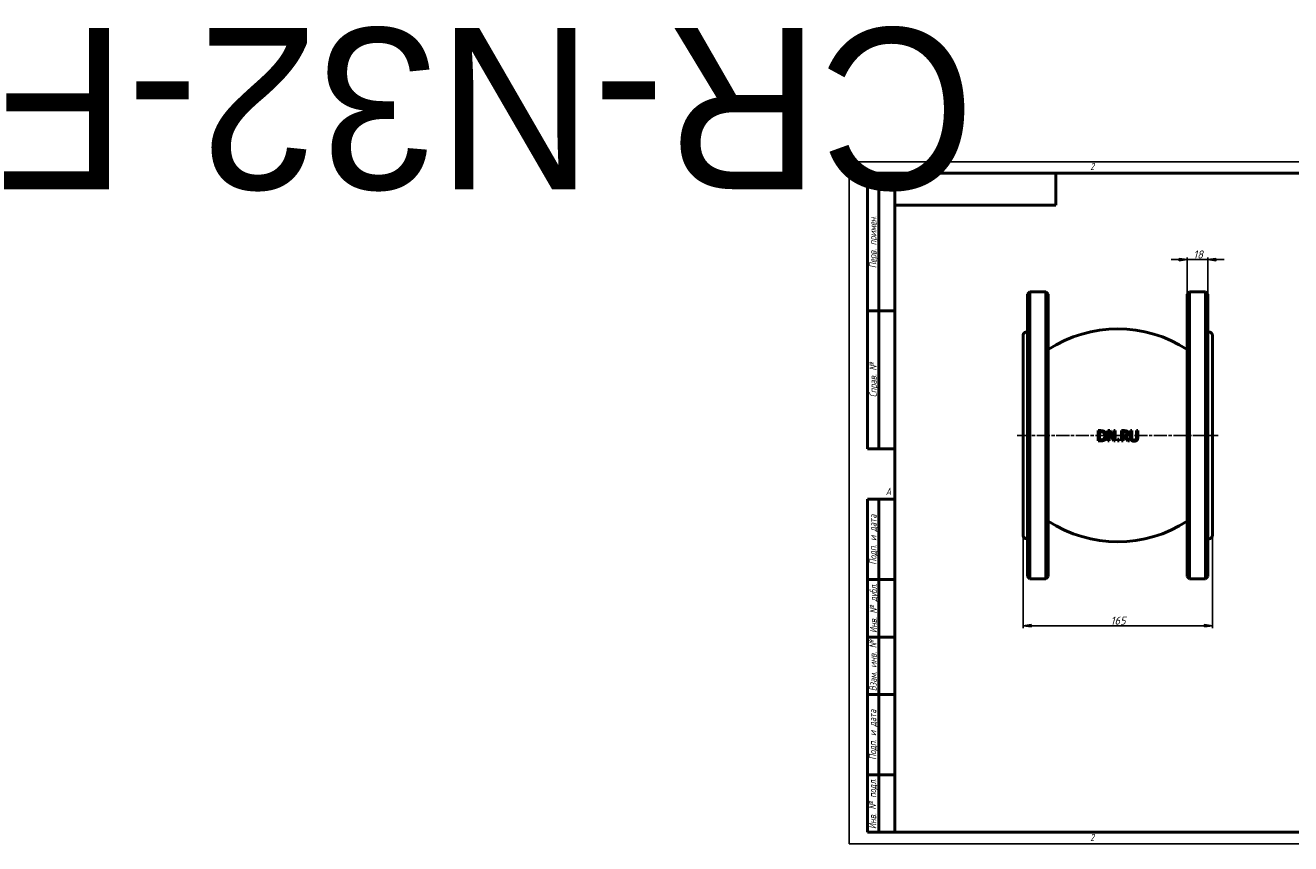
# Model space of a CAD drawing. Header units: millimetres. Extents: x -717 to 4891, y -139 to 713.
# Tile 1 of 4: x -717 to 385, y 0 to 713. Entities that reach past the tile are written whole.
import ezdxf
from ezdxf.enums import TextEntityAlignment as Align

# ---------------------------------------------------------------- set-up
doc = ezdxf.new("R2018")
doc.units = ezdxf.units.MM
doc.header["$LTSCALE"] = 2
doc.linetypes.add('CHAIN', pattern=[0.7087, 0.4724, -0.0591, 0.1181, -0.0591])
for name, color, linetype, lineweight in [('Видимый контур (ГОСТ)', 7, 'Continuous', 50), ('Кромка (ГОСТ)', 7, 'Continuous', 50), ('Обозначение (ГОСТ)', 7, 'Continuous', 25), ('Осевая линия (ГОСТ)', 7, 'Continuous', 25), ('Размер (ГОСТ)', 7, 'Continuous', 25), ('Эскизная геометрия (ГОСТ)', 7, 'Continuous', 50)]:
    doc.layers.add(name, color=color, linetype=linetype, lineweight=lineweight)
doc.styles.add('Альтернативный текст (ГОСТ)', font='arial.ttf', dxfattribs={"width": 0.8})
doc.styles.add('Обычный текст (ГОСТ)', font='GOST Common Italic.ttf')
doc.dimstyles.new('Обычный (ГОСТ)', dxfattribs={"dimscale": 2, "dimtxt": 3.5, "dimasz": 3.5, "dimexe": 1, "dimexo": 0, "dimgap": 0.5, "dimtad": 1, "dimrnd": 1e-08, "dimtxsty": 'Обычный текст (ГОСТ)', "dimblk": 'Filled-1', "dimcen": 0.09, "dimdle": 15, "dimclrd": 256, "dimclre": 256, "dimclrt": 256, "dimazin": 2, "dimtfac": 0.714286, "dimtdec": 3, "dimtmove": 0, "dimatfit": 3, "dimfxl": 1, "dimtolj": 1, "dimlwd": 25, "dimlwe": 25, "dimarcsym": 0})

# ---------------------------------------------------------------- blocks, each defined once
blk = doc.blocks.new('Рамки ГОСТ - Рамка')
at = {"layer": 'Кромка (ГОСТ)', "lineweight": 25}
for p, q in [((0, 0), (0, 297)), ((0, 297), (420, 297)), ((420, 297), (420, 0)), ((420, 0), (0, 0))]:
    blk.add_line(p, q, dxfattribs=at)
at = {"layer": 'Кромка (ГОСТ)'}
for p, q in [((415, 292), (20, 292)), ((20, 292), (20, 5)), ((210, 292), (210, 297)), ((415, 5), (415, 292)), ((20, 5), (415, 5)), ((210, 5), (210, 0))]:
    blk.add_line(p, q, dxfattribs=at)
at = {"layer": 'Кромка (ГОСТ)', "char_height": 3.17, "attachment_point": 1, "style": 'Альтернативный текст (ГОСТ)'}
for s, insert, width in [('\\fGOST Common|b0|i1;{\\H3.1700;2}', (105, 296.5), 5.2328), ('\\fGOST Common|b0|i1;{\\H3.1700;1}', (315.02, 296.44), 5.2327), ('\\fGOST Common|b0|i1;{\\H3.1700;A}', (16, 155), 5.1335), ('\\fGOST Common|b0|i1;{\\H3.1700;A}', (416, 148.5), 5.0704), ('\\fGOST Common|b0|i1;{\\H3.1700;2}', (104.99, 4.3), 5.2328), ('\\fGOST Common|b0|i1;{\\H3.1700;1}', (315, 4.14), 6.6287), ('\\fGOST Common|b0|i1;{\\H3.1700;Формат А3}', (370, 4.39), 25.2103)]:
    blk.add_mtext(s, dxfattribs=dict(at, insert=insert, width=width))
blk = doc.blocks.new('ГОСТ - Доп. графы 1')
at = {"layer": 'Эскизная геометрия (ГОСТ)'}
for p, q in [((-12, 0), (-12, 145)), ((-12, 145), (0, 145)), ((-7, 145), (-7, 0)), ((-12, 110), (-7, 110)), ((-7, 110), (0, 110)), ((-12, 85), (-7, 85)), ((-7, 85), (0, 85)), ((-12, 60), (-7, 60)), ((-7, 60), (0, 60)), ((-12, 25), (-7, 25)), ((-7, 25), (0, 25)), ((0, 0), (-12, 0))]:
    blk.add_line(p, q, dxfattribs=at)
at = {"layer": 'Обозначение (ГОСТ)', "char_height": 3.17, "attachment_point": 5, "rotation": 90, "style": 'Альтернативный текст (ГОСТ)'}
for s, insert, width in [('\\fGOST Common|b0|i1;{\\H3.1700;Подп. и дата}', (-9.37, 127.41), 34.7679), ('\\fGOST Common|b0|i1;{\\H3.1700;Инв. № дубл.}', (-8.95, 97.55), 24.8438), ('\\fGOST Common|b0|i1;{\\H3.1700;Взам. инв. №}', (-9.58, 72.53), 24.8669), ('\\fGOST Common|b0|i1;{\\H3.1700;Подп. и дата}', (-9.5, 42.47), 35.1486), ('\\fGOST Common|b0|i1;{\\H3.1700;Инв. № подл.}', (-9.5, 12.41), 24.9618)]:
    blk.add_mtext(s, dxfattribs=dict(at, insert=insert, width=width))
at = {"layer": 'Обозначение (ГОСТ)', "lineweight": 30, "flags": 17}
for tag, p in [('Подп._и_дата_2', (-3.53, 127.51)), ('Инв._номер_дубликата', (-3.41, 97.47)), ('Взамен_инв._номера', (-3.46, 72.53)), ('Подп._и_дата_1', (-3.42, 42.35)), ('ИНВЕНТАРНЫЙ_НОМЕР', (-3.33, 12.68))]:
    blk.add_attdef(tag, text='', height=3.17, rotation=90, dxfattribs=at).set_placement(p, align=Align.MIDDLE_CENTER)
blk = doc.blocks.new('ГОСТ - Доп. графы 2')
at = {"layer": 'Эскизная геометрия (ГОСТ)'}
for p, q in [((-12, 0), (-12, 120)), ((-12, 120), (0, 120)), ((-7, 0), (-7, 120)), ((-12, 60), (0, 60)), ((0, 0), (-12, 0))]:
    blk.add_line(p, q, dxfattribs=at)
at = {"layer": 'Обозначение (ГОСТ)', "char_height": 3.17, "attachment_point": 5, "rotation": 90, "style": 'Альтернативный текст (ГОСТ)'}
for s, insert, width in [('\\fGOST Common|b0|i1;{\\H3.1700;Перв. примен.}', (-9.19, 90.05), 60.0143), ('\\fGOST Common|b0|i1;{\\H3.1700;Справ. №}', (-9.1, 30), 59.9357)]:
    blk.add_mtext(s, dxfattribs=dict(at, insert=insert, width=width))
at = {"layer": 'Обозначение (ГОСТ)', "lineweight": 30, "flags": 17}
for tag, p in [('Первичная_применяемость', (-3.65, 90.03)), ('Справочный_номер', (-3.55, 30.02))]:
    blk.add_attdef(tag, text='', height=3.17, rotation=90, dxfattribs=at).set_placement(p, align=Align.MIDDLE_CENTER)
blk = doc.blocks.new('ГОСТ - Доп. графы 3')
at = {"layer": 'Эскизная геометрия (ГОСТ)'}
for p, q in [((0, 0), (70, 0)), ((70, 0), (70, -14)), ((70, -14), (0, -14))]:
    blk.add_line(p, q, dxfattribs=at)
at = {"layer": 'Обозначение (ГОСТ)', "lineweight": 30}
blk.add_attdef('ОБОЗНАЧЕНИЕ', text='', height=5, rotation=180, dxfattribs=at).set_placement((34.94, -6.97), align=Align.MIDDLE_CENTER)
blk = doc.blocks.new('Filled-1')
at = {"color": 0}
for p, q in [((0, 0), (-1, 0.14)), ((-1, 0.14), (-1, -0.14)), ((-1, 0), (0, 0)), ((-1, -0.14), (0, 0))]:
    blk.add_line(p, q, dxfattribs=at)
at = {"color": 0, "flags": 128}
blk.add_lwpolyline([(-1, -0.14), (0, 0), (-1, 0.14), (-1, -0.14)], dxfattribs=at)
at = {"color": 0}
blk.add_solid([(-1, -0.14), (0, 0), (-1, 0.14), (-1, -0.14)], dxfattribs=at)
blk = doc.blocks.new('*D9')
at = {"layer": 'Defpoints', "color": 0, "linetype": 'Continuous', "transparency": 16777216}
for p in [(151.5, 268.7), (316.5, 268.7), (316.5, 189.8)]:
    blk.add_point(p, dxfattribs=at)
at = {"layer": 'Размер (ГОСТ)', "linetype": 'Continuous', "lineweight": 25, "transparency": 16777216}
for p, q in [((151.5, 268.7), (151.5, 187.8)), ((316.5, 268.7), (316.5, 187.8)), ((158.5, 189.8), (309.5, 189.8))]:
    blk.add_line(p, q, dxfattribs=at)
at = {"layer": 'Размер (ГОСТ)', "linetype": 'Continuous', "lineweight": 25, "transparency": 16777216, "xscale": 7, "yscale": 7, "zscale": 7, "rotation": 180}
blk.add_blockref('Filled-1', (151.5, 189.8), dxfattribs=at)
at = {"layer": 'Размер (ГОСТ)', "linetype": 'Continuous', "lineweight": 25, "transparency": 16777216, "xscale": 7, "yscale": 7, "zscale": 7}
blk.add_blockref('Filled-1', (316.5, 189.8), dxfattribs=at)
at = {"layer": 'Размер (ГОСТ)', "linetype": 'Continuous', "lineweight": 25, "transparency": 16777216, "insert": (227.8, 197.8), "char_height": 7, "attachment_point": 1, "style": 'Обычный текст (ГОСТ)'}
blk.add_mtext('\\A1;165', dxfattribs=at)
blk = doc.blocks.new('*D10')
at = {"layer": 'Defpoints', "color": 0, "linetype": 'Continuous', "transparency": 16777216}
for p in [(312.5, 508.7), (294.5, 478.7), (312.5, 478.7)]:
    blk.add_point(p, dxfattribs=at)
at = {"layer": 'Размер (ГОСТ)', "linetype": 'Continuous', "lineweight": 25, "transparency": 16777216}
for p, q in [((287.5, 508.7), (280.5, 508.7)), ((294.5, 478.7), (294.5, 510.7)), ((294.5, 508.7), (301.5, 508.7)), ((301.5, 508.7), (305.5, 508.7)), ((312.5, 508.7), (305.5, 508.7)), ((312.5, 478.7), (312.5, 510.7)), ((319.5, 508.7), (326.5, 508.7))]:
    blk.add_line(p, q, dxfattribs=at)
at = {"layer": 'Размер (ГОСТ)', "linetype": 'Continuous', "lineweight": 25, "transparency": 16777216, "xscale": 7, "yscale": 7, "zscale": 7}
blk.add_blockref('Filled-1', (294.5, 508.7), dxfattribs=at)
at = {"layer": 'Размер (ГОСТ)', "linetype": 'Continuous', "lineweight": 25, "transparency": 16777216, "xscale": 7, "yscale": 7, "zscale": 7, "rotation": 180}
blk.add_blockref('Filled-1', (312.5, 508.7), dxfattribs=at)
at = {"layer": 'Размер (ГОСТ)', "linetype": 'Continuous', "lineweight": 25, "transparency": 16777216, "insert": (299.8, 516.7), "char_height": 7, "attachment_point": 1, "style": 'Обычный текст (ГОСТ)'}
blk.add_mtext('\\A1;18', dxfattribs=at)

msp = doc.modelspace()

# ---------------------------------------------------------------- linework, layer by layer
at = {"layer": 'Видимый контур (ГОСТ)'}
for p, q in [((155.483, 478.667), (157.483, 480.667)), ((155.483, 232.667), (155.483, 478.667)), ((157.483, 480.667), (157.483, 230.667)), ((157.483, 480.667), (171.483, 480.667)), ((171.483, 230.667), (171.483, 480.667)), ((173.483, 478.667), (171.483, 480.667)), ((173.483, 478.667), (173.483, 232.667)), ((294.483, 478.667), (296.483, 480.667)), ((294.483, 232.667), (294.483, 478.667)), ((296.483, 480.667), (296.483, 230.667)), ((296.483, 480.667), (310.483, 480.667)), ((310.483, 230.667), (310.483, 480.667)), ((312.483, 478.667), (310.483, 480.667)), ((312.483, 478.667), (312.483, 232.667)), ((151.483, 268.667), (151.483, 442.667)), ((154.483, 445.667), (155.483, 445.667)), ((312.483, 445.667), (313.483, 445.667)), ((316.483, 442.667), (316.483, 268.667)), ((219.02, 359.752), (216.97, 359.752)), ((216.97, 350.752), (216.97, 359.752)), ((218.166, 358.716), (219.078, 358.716)), ((218.166, 358.716), (218.166, 351.787)), ((227.064, 359.752), (225.365, 359.752)), ((225.365, 350.752), (225.365, 359.752)), ((226.481, 358.512), (226.481, 350.752)), ((226.481, 358.512), (230.463, 350.752)), ((230.689, 352.626), (227.064, 359.752)), ((231.805, 359.752), (230.689, 359.752)), ((230.689, 352.626), (230.689, 359.752)), ((231.805, 359.752), (231.805, 350.752)), ((239.696, 359.752), (237.377, 359.752)), ((237.377, 350.752), (237.377, 359.752)), ((238.573, 358.716), (238.573, 355.332)), ((238.573, 358.716), (239.762, 358.716)), ((239.623, 355.332), (238.573, 355.332)), ((238.573, 354.333), (238.573, 350.752)), ((238.573, 354.333), (239.944, 354.333)), ((239.944, 354.333), (242.789, 350.752)), ((244.342, 350.752), (241.14, 354.668)), ((246.144, 359.752), (244.948, 359.752)), ((244.948, 354.136), (244.948, 359.752)), ((246.144, 359.752), (246.144, 354.136)), ((251.46, 359.752), (250.264, 359.752)), ((250.264, 354.107), (250.264, 359.752)), ((251.46, 359.752), (251.46, 354.136)), ((216.97, 350.752), (219.042, 350.752)), ((219.078, 351.787), (218.166, 351.787)), ((225.365, 350.752), (226.481, 350.752)), ((230.463, 350.752), (231.805, 350.752)), ((235.306, 352.473), (233.862, 352.473)), ((233.862, 350.752), (233.862, 352.473)), ((233.862, 350.752), (235.306, 350.752)), ((235.306, 352.473), (235.306, 350.752)), ((237.377, 350.752), (238.573, 350.752)), ((244.342, 350.752), (242.789, 350.752)), ((154.483, 265.667), (155.483, 265.667)), ((312.483, 265.667), (313.483, 265.667)), ((155.483, 232.667), (157.483, 230.667)), ((173.483, 232.667), (171.483, 230.667)), ((294.483, 232.667), (296.483, 230.667)), ((312.483, 232.667), (310.483, 230.667)), ((157.483, 230.667), (171.483, 230.667)), ((296.483, 230.667), (310.483, 230.667))]:
    msp.add_line(p, q, dxfattribs=at)
for centre, radius, start, end in [((154.483, 442.667), 3, 90, 180), ((233.983, 338.426), 110, 56.632987, 123.367013), ((313.483, 442.667), 3, 0, 90), ((233.983, 372.908), 110, 236.632987, 303.367013), ((154.483, 268.667), 3, 180, 270), ((313.483, 268.667), 3, 270, 0)]:
    msp.add_arc(centre, radius, start, end, dxfattribs=at)
for points, knots in [([(222.243, 359.037), (221.872, 359.281), (221.449, 359.446), (220.789, 359.621), (220.234, 359.752), (219.02, 359.752)], [0, 0, 0, 0, 0.13394568, 0.13394568, 0.206516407, 0.206516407, 0.206516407, 0.206516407]), ([(219.078, 358.716), (219.895, 358.716), (220.353, 358.618), (220.926, 358.447), (221.198, 358.328), (221.456, 358.176)], [-0.180996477, -0.180996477, -0.180996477, -0.180996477, -0.090281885, -0.090281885, 0, 0, 0, 0]), ([(221.456, 358.176), (221.694, 358.03), (221.905, 357.852), (222.27, 357.423), (222.414, 357.181), (222.628, 356.675), (222.699, 356.417), (222.798, 355.86), (222.819, 355.558), (222.819, 355.259)], [-0.338905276, -0.338905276, -0.338905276, -0.338905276, -0.254828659, -0.254828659, -0.169694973, -0.169694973, -0.089744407, -0.089744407, 0, 0, 0, 0]), ([(222.819, 355.259), (222.819, 354.805), (222.776, 354.333), (222.584, 353.678), (222.465, 353.354), (222.048, 352.774), (221.825, 352.56), (221.565, 352.385)], [-0.454572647, -0.454572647, -0.454572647, -0.454572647, -0.215209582, -0.215209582, -0.094546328, -0.094546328, 0, 0, 0, 0]), ([(222.229, 351.474), (222.485, 351.643), (222.716, 351.842), (223.138, 352.307), (223.321, 352.569), (223.674, 353.204), (223.82, 353.576), (224.021, 354.39), (224.067, 354.816), (224.067, 355.244)], [0, 0, 0, 0, 0.092789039, 0.092789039, 0.189168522, 0.189168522, 0.311348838, 0.311348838, 0.438715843, 0.438715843, 0.438715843, 0.438715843]), ([(224.067, 355.244), (224.067, 355.869), (223.986, 356.498), (223.596, 357.567), (223.362, 357.932), (222.895, 358.528), (222.591, 358.806), (222.243, 359.037)], [0, 0, 0, 0, 0.187359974, 0.187359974, 0.34163174, 0.34163174, 0.532149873, 0.532149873, 0.532149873, 0.532149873]), ([(241.25, 355.799), (241.156, 355.705), (241.05, 355.626), (240.933, 355.562), (240.899, 355.544), (240.865, 355.527), (240.832, 355.513), (240.77, 355.486), (240.712, 355.466), (240.664, 355.452), (240.64, 355.445), (240.619, 355.439), (240.6, 355.434), (240.584, 355.43), (240.57, 355.427), (240.559, 355.424), (240.484, 355.407), (240.419, 355.396), (240.349, 355.384), (240.269, 355.372), (240.19, 355.362), (240.11, 355.354), (239.947, 355.338), (239.784, 355.332), (239.623, 355.332)], [-0.125047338, -0.125047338, -0.125047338, -0.125047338, -0.111845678, -0.111845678, -0.111845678, -0.107931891, -0.107931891, -0.107931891, -0.100396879, -0.100396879, -0.100396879, -0.096629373, -0.096629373, -0.096629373, -0.093404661, -0.093404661, -0.093404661, -0.072109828, -0.072109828, -0.072109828, -0.048266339, -0.048266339, -0.048266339, 0, 0, 0, 0]), ([(241.986, 359.278), (241.824, 359.383), (241.652, 359.471), (241.273, 359.614), (240.836, 359.752), (239.696, 359.752)], [0, 0, 0, 0, 0.058164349, 0.058164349, 0.121715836, 0.121715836, 0.121715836, 0.121715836]), ([(239.762, 358.716), (239.992, 358.716), (240.24, 358.705), (240.601, 358.649), (240.731, 358.62), (240.977, 358.532), (241.088, 358.478), (241.191, 358.41)], [-0.148357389, -0.148357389, -0.148357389, -0.148357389, -0.07830471, -0.07830471, -0.037221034, -0.037221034, 0, 0, 0, 0]), ([(241.14, 354.668), (241.353, 354.747), (241.557, 354.845), (241.931, 355.08), (242.1, 355.213), (242.57, 355.684), (242.719, 355.989), (242.857, 356.303), (242.913, 356.489), (242.99, 356.887), (243.007, 357.098), (243.007, 357.308)], [0, 0, 0, 0, 0.068084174, 0.068084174, 0.132828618, 0.132828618, 0.268098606, 0.268098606, 0.447050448, 0.447050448, 0.640305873, 0.640305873, 0.640305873, 0.640305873]), ([(241.191, 358.41), (241.293, 358.341), (241.384, 358.261), (241.462, 358.166), (241.49, 358.131), (241.515, 358.097), (241.538, 358.063), (241.559, 358.03), (241.577, 357.999), (241.593, 357.968), (241.604, 357.948), (241.613, 357.929), (241.622, 357.91), (241.629, 357.893), (241.636, 357.877), (241.643, 357.862), (241.692, 357.742), (241.724, 357.616), (241.742, 357.489), (241.755, 357.398), (241.76, 357.306), (241.76, 357.214)], [-0.120696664, -0.120696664, -0.120696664, -0.120696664, -0.095564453, -0.095564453, -0.095564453, -0.086280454, -0.086280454, -0.086280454, -0.077380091, -0.077380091, -0.077380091, -0.071648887, -0.071648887, -0.071648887, -0.066578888, -0.066578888, -0.066578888, -0.027689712, -0.027689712, -0.027689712, 0, 0, 0, 0]), ([(241.76, 357.214), (241.76, 357.045), (241.748, 356.874), (241.718, 356.708), (241.7, 356.612), (241.678, 356.524), (241.653, 356.445), (241.647, 356.428), (241.642, 356.412), (241.636, 356.397), (241.622, 356.356), (241.607, 356.318), (241.59, 356.281), (241.509, 356.098), (241.396, 355.936), (241.25, 355.799)], [-0.138413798, -0.138413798, -0.138413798, -0.138413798, -0.099483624, -0.099483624, -0.099483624, -0.076937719, -0.076937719, -0.076937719, -0.072294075, -0.072294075, -0.072294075, -0.060309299, -0.060309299, -0.060309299, 0, 0, 0, 0]), ([(243.007, 357.308), (243.007, 357.502), (242.992, 357.698), (242.92, 358.058), (242.869, 358.223), (242.702, 358.571), (242.578, 358.744), (242.316, 359.035), (242.159, 359.166), (241.986, 359.278)], [0, 0, 0, 0, 0.058226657, 0.058226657, 0.110073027, 0.110073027, 0.173737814, 0.173737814, 0.243878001, 0.243878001, 0.243878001, 0.243878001]), ([(244.948, 354.136), (244.948, 353.706), (244.976, 353.251), (245.135, 352.482), (245.23, 352.236), (245.457, 351.797), (245.616, 351.583), (245.808, 351.393)], [0, 0, 0, 0, 0.129081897, 0.129081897, 0.235550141, 0.235550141, 0.364332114, 0.364332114, 0.364332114, 0.364332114]), ([(246.53, 352.32), (246.432, 352.468), (246.355, 352.627), (246.244, 352.961), (246.144, 353.329), (246.144, 354.136)], [0, 0, 0, 0, 0.05363035, 0.05363035, 0.105727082, 0.105727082, 0.105727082, 0.105727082]), ([(250.264, 354.107), (250.264, 353.817), (250.251, 353.504), (250.182, 353.052), (250.148, 352.899), (250.036, 352.592), (249.965, 352.452), (249.878, 352.32)], [0, 0, 0, 0, 0.087021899, 0.087021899, 0.136802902, 0.136802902, 0.183746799, 0.183746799, 0.183746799, 0.183746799]), ([(250.6, 351.393), (250.778, 351.564), (250.928, 351.757), (251.179, 352.214), (251.257, 352.451), (251.424, 353.152), (251.46, 353.658), (251.46, 354.136)], [0, 0, 0, 0, 0.074244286, 0.074244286, 0.156652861, 0.156652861, 0.319225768, 0.319225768, 0.319225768, 0.319225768]), ([(219.042, 350.752), (219.522, 350.752), (220.049, 350.773), (220.85, 350.89), (221.117, 350.955), (221.685, 351.166), (221.964, 351.307), (222.229, 351.474)], [0, 0, 0, 0, 0.145510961, 0.145510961, 0.24417864, 0.24417864, 0.348907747, 0.348907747, 0.348907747, 0.348907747]), ([(221.565, 352.385), (221.347, 352.233), (221.113, 352.112), (220.738, 351.98), (220.484, 351.899), (219.73, 351.803), (219.4, 351.787), (219.078, 351.787)], [-0.497023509, -0.497023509, -0.497023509, -0.497023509, -0.229868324, -0.229868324, -0.097569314, -0.097569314, 0, 0, 0, 0]), ([(245.808, 351.393), (246.039, 351.163), (246.306, 350.984), (246.604, 350.853), (246.67, 350.824), (246.74, 350.796), (246.815, 350.77), (246.901, 350.739), (246.994, 350.711), (247.094, 350.686), (247.196, 350.66), (247.306, 350.638), (247.423, 350.619), (247.494, 350.608), (247.569, 350.598), (247.646, 350.59), (247.83, 350.57), (248.016, 350.562), (248.2, 350.562)], [-0.338046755, -0.338046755, -0.338046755, -0.338046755, -0.189355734, -0.189355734, -0.189355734, -0.156495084, -0.156495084, -0.156495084, -0.118382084, -0.118382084, -0.118382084, -0.079414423, -0.079414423, -0.079414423, -0.055918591, -0.055918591, -0.055918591, 0, 0, 0, 0]), ([(248.2, 351.583), (247.906, 351.583), (247.601, 351.617), (247.117, 351.787), (246.971, 351.878), (246.735, 352.059), (246.623, 352.18), (246.53, 352.32)], [0, 0, 0, 0, 0.089020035, 0.089020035, 0.155069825, 0.155069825, 0.240270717, 0.240270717, 0.240270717, 0.240270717]), ([(249.878, 352.32), (249.808, 352.213), (249.725, 352.118), (249.53, 351.948), (249.421, 351.876), (249.174, 351.752), (249.002, 351.686), (248.598, 351.6), (248.399, 351.583), (248.2, 351.583)], [0, 0, 0, 0, 0.038291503, 0.038291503, 0.077752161, 0.077752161, 0.121911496, 0.121911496, 0.1627294, 0.1627294, 0.1627294, 0.1627294]), ([(248.2, 350.562), (248.565, 350.562), (248.946, 350.591), (249.47, 350.718), (249.727, 350.794), (250.226, 351.071), (250.422, 351.219), (250.6, 351.393)], [0, 0, 0, 0, 0.110198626, 0.110198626, 0.162676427, 0.162676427, 0.203122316, 0.203122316, 0.203122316, 0.203122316])]:
    msp.add_open_spline(points, degree=3, knots=knots, dxfattribs=at)
at = {"layer": 'Осевая линия (ГОСТ)', "linetype": 'CHAIN', "ltscale": 11.993792}
msp.add_line((146.483, 355.667), (321.483, 355.667), dxfattribs=at)

# ---------------------------------------------------------------- block references
ref = msp.add_blockref('ГОСТ - Доп. графы 3', (40, 584), dxfattribs=dict(xscale=2, yscale=2, zscale=2))
lines = msp.add_mtext('CR-N32-F', dxfattribs={"layer": 'Обозначение (ГОСТ)', "insert": (109.884, 570.065), "char_height": 140.2497, "attachment_point": 1, "rotation": 180})
ref.add_attrib('ОБОЗНАЧЕНИЕ', '', (109.884, 570.065)).embed_mtext(lines)
at = {"xscale": 2, "yscale": 2, "zscale": 2}
for name, p in [('Рамки ГОСТ - Рамка', (0, 0)), ('ГОСТ - Доп. графы 2', (40, 344)), ('ГОСТ - Доп. графы 1', (40, 10))]:
    msp.add_blockref(name, p, dxfattribs=at)

# ---------------------------------------------------------------- dimensions: what is measured, and where the dimension line sits
at = {"layer": 'Размер (ГОСТ)', "linetype": 'Continuous', "lineweight": 25}
for base, p1, p2, override, picture, middle in [((312.483, 508.667), (294.483, 478.667), (312.483, 478.667), {"dimgap": 0.5, "dimdec": 2, "dimtol": 0, "dimlim": 0, "dimtp": 0, "dimtm": 0, "dimtdec": 3, "dimtofl": 0}, '*D10', (303.483, 508.667)), ((316.483, 189.841), (151.483, 268.667), (316.483, 268.667), {"dimgap": 0.5, "dimdec": 2, "dimtol": 0, "dimlim": 0, "dimtp": 0, "dimtm": 0, "dimtdec": 3, "dimtofl": 0, "dimatfit": 1}, '*D9', (233.983, 189.841))]:
    dim = msp.add_linear_dim(base=base, p1=p1, p2=p2, angle=180, dimstyle='Обычный (ГОСТ)', override=override, dxfattribs=at)
    dim.commit()
    dim.dimension.update_dxf_attribs({"geometry": picture, "text_midpoint": middle, "dimtype": 160})

doc.saveas('drawing.dxf')
